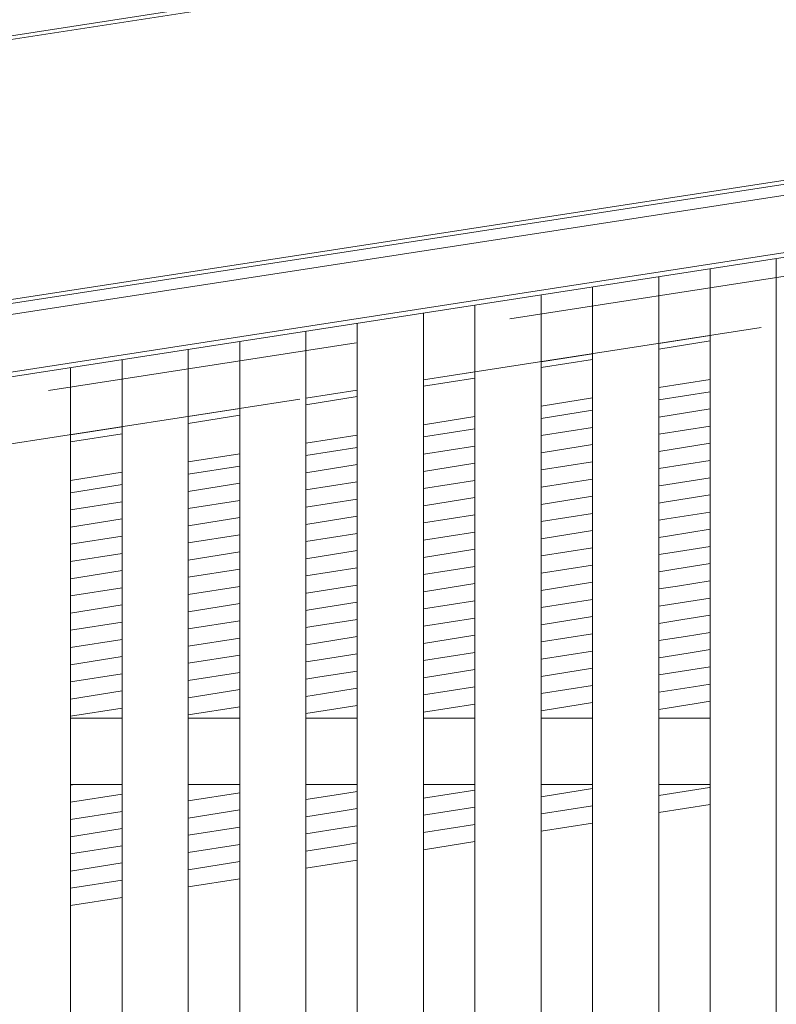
# Model space of a CAD drawing. Header units: millimetres. Extents: x -65 to 293624, y -1905 to 31061.
# Tile 237 of 256: x 120397 to 120912, y 23417 to 24087. Entities that reach past the tile are written whole.
import ezdxf

# ---------------------------------------------------------------- set-up
doc = ezdxf.new("R2010")
doc.units = ezdxf.units.MM
doc.header["$MEASUREMENT"] = 0
doc.linetypes.add('Hidden Line', pattern=[317.5, 211.666667, -105.833333])
for name, color, linetype in [('00 2D joon.AR', 7, 'Continuous'), ('1236 Katuslaed.AR', 7, 'Continuous'), ('1245 Sisehoovi varjestus.AR', 7, 'Continuous'), ('1248 Vihmaveerennid.AR', 7, 'Continuous'), ('1263 Katuse alusserv.AR', 7, 'Continuous')]:
    doc.layers.add(name, color=color, linetype=linetype)

# ---------------------------------------------------------------- blocks, each defined once
blk = doc.blocks.new('Section Element_1428_3', base_point=(20443.11, 12361.43))
at = {"layer": '1248 Vihmaveerennid.AR', "color": 7, "linetype": 'Continuous', "lineweight": 13}
for p, q in [((107565.88, 22097.11), (129095.3, 25418.58)), ((107563.26, 22094.13), (129095.3, 25416)), ((107568.05, 21915.2), (129117.8, 25239.8)), ((107570.49, 21918.29), (129117.53, 25242.47)), ((115501.87, 23131.81), (129118.53, 25232.53)), ((115501.87, 23092.64), (129122.41, 25193.96)), ((115501.87, 23089.49), (129122.72, 25190.86))]:
    blk.add_line(p, q, dxfattribs=at)
blk = doc.blocks.new('Section Element_1675_3', base_point=(20443.11, 12361.43))
at = {"layer": '1245 Sisehoovi varjestus.AR', "color": 7, "linetype": 'Continuous', "lineweight": 13}
for p, q in [((120466.87, 23611.43), (120431.87, 23611.43)), ((120546.87, 23611.43), (120511.87, 23611.43)), ((120626.87, 23611.43), (120591.87, 23611.43)), ((120706.87, 23611.43), (120671.87, 23611.43)), ((120786.87, 23611.43), (120751.87, 23611.43)), ((120866.87, 23611.43), (120831.87, 23611.43)), ((120466.87, 23566.43), (120431.87, 23566.43)), ((120546.87, 23566.43), (120511.87, 23566.43)), ((120626.87, 23566.43), (120591.87, 23566.43)), ((120706.87, 23566.43), (120671.87, 23566.43)), ((120786.87, 23566.43), (120751.87, 23566.43)), ((120866.87, 23566.43), (120831.87, 23566.43))]:
    blk.add_line(p, q, dxfattribs=at)
blk = doc.blocks.new('*X2270', base_point=(20443.11, 12361.43))
at = {"layer": '1263 Katuse alusserv.AR', "color": 7, "linetype": 'Continuous', "lineweight": 13}
for p, q in [((120434.61, 23566.43), (120431.87, 23566)), ((120434.61, 23566.43), (120431.87, 23566)), ((120466.87, 23559.83), (120431.87, 23554.3)), ((120466.87, 23559.83), (120431.87, 23554.3)), ((120466.87, 23548.13), (120431.87, 23542.6)), ((120466.87, 23548.13), (120431.87, 23542.6)), ((120466.87, 23536.43), (120431.87, 23530.9)), ((120466.87, 23536.43), (120431.87, 23530.9)), ((120466.87, 23524.73), (120431.87, 23519.2)), ((120466.87, 23524.73), (120431.87, 23519.2)), ((120466.87, 23513.04), (120431.87, 23507.51)), ((120466.87, 23513.04), (120431.87, 23507.51)), ((120466.87, 23501.34), (120431.87, 23495.81)), ((120466.87, 23501.34), (120431.87, 23495.81))]:
    blk.add_line(p, q, dxfattribs=at)
blk = doc.blocks.new('*X2271', base_point=(20443.11, 12361.43))
at = {"layer": '1263 Katuse alusserv.AR', "color": 7, "linetype": 'Continuous', "lineweight": 13}
for p, q in [((120434.61, 23566.43), (120431.87, 23566)), ((120434.61, 23566.43), (120431.87, 23566)), ((120466.87, 23559.83), (120431.87, 23554.3)), ((120466.87, 23559.83), (120431.87, 23554.3)), ((120466.87, 23548.13), (120431.87, 23542.6)), ((120466.87, 23548.13), (120431.87, 23542.6)), ((120466.87, 23536.43), (120431.87, 23530.9)), ((120466.87, 23536.43), (120431.87, 23530.9)), ((120466.87, 23524.73), (120431.87, 23519.2)), ((120466.87, 23524.73), (120431.87, 23519.2)), ((120466.87, 23513.04), (120431.87, 23507.51)), ((120466.87, 23513.04), (120431.87, 23507.51)), ((120466.87, 23501.34), (120431.87, 23495.81)), ((120466.87, 23501.34), (120431.87, 23495.81))]:
    blk.add_line(p, q, dxfattribs=at)
blk = doc.blocks.new('*X2272', base_point=(20443.11, 12361.43))
at = {"layer": '1263 Katuse alusserv.AR', "color": 7, "linetype": 'Continuous', "lineweight": 13}
for p, q in [((120466.87, 23770.4), (120431.87, 23764.87)), ((120466.87, 23770.4), (120431.87, 23764.87)), ((120466.87, 23758.7), (120431.87, 23753.17)), ((120466.87, 23758.7), (120431.87, 23753.17)), ((120466.87, 23747), (120431.87, 23741.47)), ((120466.87, 23747), (120431.87, 23741.47)), ((120466.87, 23735.3), (120431.87, 23729.77)), ((120466.87, 23735.3), (120431.87, 23729.77)), ((120466.87, 23723.6), (120431.87, 23718.07)), ((120466.87, 23723.6), (120431.87, 23718.07)), ((120466.87, 23711.91), (120431.87, 23706.38)), ((120466.87, 23711.91), (120431.87, 23706.38)), ((120466.87, 23700.21), (120431.87, 23694.68)), ((120466.87, 23700.21), (120431.87, 23694.68)), ((120466.87, 23688.51), (120431.87, 23682.98)), ((120466.87, 23688.51), (120431.87, 23682.98)), ((120466.87, 23676.81), (120431.87, 23671.28)), ((120466.87, 23676.81), (120431.87, 23671.28)), ((120466.87, 23665.11), (120431.87, 23659.58)), ((120466.87, 23665.11), (120431.87, 23659.58)), ((120466.87, 23653.41), (120431.87, 23647.88)), ((120466.87, 23653.41), (120431.87, 23647.88)), ((120466.87, 23641.72), (120431.87, 23636.19)), ((120466.87, 23641.72), (120431.87, 23636.19)), ((120466.87, 23630.02), (120431.87, 23624.49)), ((120466.87, 23630.02), (120431.87, 23624.49)), ((120466.87, 23618.32), (120431.87, 23612.79)), ((120466.87, 23618.32), (120431.87, 23612.79))]:
    blk.add_line(p, q, dxfattribs=at)
blk = doc.blocks.new('*X2273', base_point=(20443.11, 12361.43))
at = {"layer": '1263 Katuse alusserv.AR', "color": 7, "linetype": 'Continuous', "lineweight": 13}
for p, q in [((120466.87, 23770.4), (120431.87, 23764.87)), ((120466.87, 23770.4), (120431.87, 23764.87)), ((120466.87, 23758.7), (120431.87, 23753.17)), ((120466.87, 23758.7), (120431.87, 23753.17)), ((120466.87, 23747), (120431.87, 23741.47)), ((120466.87, 23747), (120431.87, 23741.47)), ((120466.87, 23735.3), (120431.87, 23729.77)), ((120466.87, 23735.3), (120431.87, 23729.77)), ((120466.87, 23723.6), (120431.87, 23718.07)), ((120466.87, 23723.6), (120431.87, 23718.07)), ((120466.87, 23711.91), (120431.87, 23706.38)), ((120466.87, 23711.91), (120431.87, 23706.38)), ((120466.87, 23700.21), (120431.87, 23694.68)), ((120466.87, 23700.21), (120431.87, 23694.68)), ((120466.87, 23688.51), (120431.87, 23682.98)), ((120466.87, 23688.51), (120431.87, 23682.98)), ((120466.87, 23676.81), (120431.87, 23671.28)), ((120466.87, 23676.81), (120431.87, 23671.28)), ((120466.87, 23665.11), (120431.87, 23659.58)), ((120466.87, 23665.11), (120431.87, 23659.58)), ((120466.87, 23653.41), (120431.87, 23647.88)), ((120466.87, 23653.41), (120431.87, 23647.88)), ((120466.87, 23641.72), (120431.87, 23636.19)), ((120466.87, 23641.72), (120431.87, 23636.19)), ((120466.87, 23630.02), (120431.87, 23624.49)), ((120466.87, 23630.02), (120431.87, 23624.49)), ((120466.87, 23618.32), (120431.87, 23612.79)), ((120466.87, 23618.32), (120431.87, 23612.79))]:
    blk.add_line(p, q, dxfattribs=at)
blk = doc.blocks.new('*X2274', base_point=(20443.11, 12361.43))
at = {"layer": '1263 Katuse alusserv.AR', "color": 7, "linetype": 'Continuous', "lineweight": 13}
for p, q in [((120546.87, 23783.04), (120511.87, 23777.51)), ((120546.87, 23783.04), (120511.87, 23777.51)), ((120546.87, 23771.34), (120511.87, 23765.81)), ((120546.87, 23771.34), (120511.87, 23765.81)), ((120546.87, 23759.64), (120511.87, 23754.11)), ((120546.87, 23759.64), (120511.87, 23754.11)), ((120546.87, 23747.94), (120511.87, 23742.41)), ((120546.87, 23747.94), (120511.87, 23742.41)), ((120546.87, 23736.24), (120511.87, 23730.71)), ((120546.87, 23736.24), (120511.87, 23730.71)), ((120546.87, 23724.55), (120511.87, 23719.02)), ((120546.87, 23724.55), (120511.87, 23719.02)), ((120546.87, 23712.85), (120511.87, 23707.32)), ((120546.87, 23712.85), (120511.87, 23707.32)), ((120546.87, 23701.15), (120511.87, 23695.62)), ((120546.87, 23701.15), (120511.87, 23695.62)), ((120546.87, 23689.45), (120511.87, 23683.92)), ((120546.87, 23689.45), (120511.87, 23683.92)), ((120546.87, 23677.75), (120511.87, 23672.22)), ((120546.87, 23677.75), (120511.87, 23672.22)), ((120546.87, 23666.05), (120511.87, 23660.52)), ((120546.87, 23666.05), (120511.87, 23660.52)), ((120546.87, 23654.36), (120511.87, 23648.83)), ((120546.87, 23654.36), (120511.87, 23648.83)), ((120546.87, 23642.66), (120511.87, 23637.13)), ((120546.87, 23642.66), (120511.87, 23637.13)), ((120546.87, 23630.96), (120511.87, 23625.43)), ((120546.87, 23630.96), (120511.87, 23625.43)), ((120546.87, 23619.26), (120511.87, 23613.73)), ((120546.87, 23619.26), (120511.87, 23613.73))]:
    blk.add_line(p, q, dxfattribs=at)
blk = doc.blocks.new('*X2275', base_point=(20443.11, 12361.43))
at = {"layer": '1263 Katuse alusserv.AR', "color": 7, "linetype": 'Continuous', "lineweight": 13}
for p, q in [((120546.87, 23783.04), (120511.87, 23777.51)), ((120546.87, 23783.04), (120511.87, 23777.51)), ((120546.87, 23771.34), (120511.87, 23765.81)), ((120546.87, 23771.34), (120511.87, 23765.81)), ((120546.87, 23759.64), (120511.87, 23754.11)), ((120546.87, 23759.64), (120511.87, 23754.11)), ((120546.87, 23747.94), (120511.87, 23742.41)), ((120546.87, 23747.94), (120511.87, 23742.41)), ((120546.87, 23736.24), (120511.87, 23730.71)), ((120546.87, 23736.24), (120511.87, 23730.71)), ((120546.87, 23724.55), (120511.87, 23719.02)), ((120546.87, 23724.55), (120511.87, 23719.02)), ((120546.87, 23712.85), (120511.87, 23707.32)), ((120546.87, 23712.85), (120511.87, 23707.32)), ((120546.87, 23701.15), (120511.87, 23695.62)), ((120546.87, 23701.15), (120511.87, 23695.62)), ((120546.87, 23689.45), (120511.87, 23683.92)), ((120546.87, 23689.45), (120511.87, 23683.92)), ((120546.87, 23677.75), (120511.87, 23672.22)), ((120546.87, 23677.75), (120511.87, 23672.22)), ((120546.87, 23666.05), (120511.87, 23660.52)), ((120546.87, 23666.05), (120511.87, 23660.52)), ((120546.87, 23654.36), (120511.87, 23648.83)), ((120546.87, 23654.36), (120511.87, 23648.83)), ((120546.87, 23642.66), (120511.87, 23637.13)), ((120546.87, 23642.66), (120511.87, 23637.13)), ((120546.87, 23630.96), (120511.87, 23625.43)), ((120546.87, 23630.96), (120511.87, 23625.43)), ((120546.87, 23619.26), (120511.87, 23613.73)), ((120546.87, 23619.26), (120511.87, 23613.73))]:
    blk.add_line(p, q, dxfattribs=at)
blk = doc.blocks.new('*X2276', base_point=(20443.11, 12361.43))
at = {"layer": '1263 Katuse alusserv.AR', "color": 7, "linetype": 'Continuous', "lineweight": 13}
for p, q in [((120546.87, 23560.77), (120511.87, 23555.24)), ((120546.87, 23560.77), (120511.87, 23555.24)), ((120546.87, 23549.07), (120511.87, 23543.54)), ((120546.87, 23549.07), (120511.87, 23543.54)), ((120546.87, 23537.37), (120511.87, 23531.84)), ((120546.87, 23537.37), (120511.87, 23531.84)), ((120546.87, 23525.68), (120511.87, 23520.15)), ((120546.87, 23525.68), (120511.87, 23520.15)), ((120546.87, 23513.98), (120511.87, 23508.45)), ((120546.87, 23513.98), (120511.87, 23508.45))]:
    blk.add_line(p, q, dxfattribs=at)
blk = doc.blocks.new('*X2277', base_point=(20443.11, 12361.43))
at = {"layer": '1263 Katuse alusserv.AR', "color": 7, "linetype": 'Continuous', "lineweight": 13}
for p, q in [((120546.87, 23560.77), (120511.87, 23555.24)), ((120546.87, 23560.77), (120511.87, 23555.24)), ((120546.87, 23549.07), (120511.87, 23543.54)), ((120546.87, 23549.07), (120511.87, 23543.54)), ((120546.87, 23537.37), (120511.87, 23531.84)), ((120546.87, 23537.37), (120511.87, 23531.84)), ((120546.87, 23525.68), (120511.87, 23520.15)), ((120546.87, 23525.68), (120511.87, 23520.15)), ((120546.87, 23513.98), (120511.87, 23508.45)), ((120546.87, 23513.98), (120511.87, 23508.45))]:
    blk.add_line(p, q, dxfattribs=at)
blk = doc.blocks.new('*X2278', base_point=(20443.11, 12361.43))
at = {"layer": '1263 Katuse alusserv.AR', "color": 7, "linetype": 'Continuous', "lineweight": 13}
for p, q in [((120626.87, 23795.68), (120591.87, 23790.15)), ((120626.87, 23795.68), (120591.87, 23790.15)), ((120626.87, 23783.98), (120591.87, 23778.45)), ((120626.87, 23783.98), (120591.87, 23778.45)), ((120626.87, 23772.28), (120591.87, 23766.75)), ((120626.87, 23772.28), (120591.87, 23766.75)), ((120626.87, 23760.58), (120591.87, 23755.05)), ((120626.87, 23760.58), (120591.87, 23755.05)), ((120626.87, 23748.88), (120591.87, 23743.35)), ((120626.87, 23748.88), (120591.87, 23743.35)), ((120626.87, 23737.19), (120591.87, 23731.66)), ((120626.87, 23737.19), (120591.87, 23731.66)), ((120626.87, 23725.49), (120591.87, 23719.96)), ((120626.87, 23725.49), (120591.87, 23719.96)), ((120626.87, 23713.79), (120591.87, 23708.26)), ((120626.87, 23713.79), (120591.87, 23708.26)), ((120592.35, 23696.64), (120591.87, 23696.56)), ((120592.35, 23696.64), (120591.87, 23696.56)), ((120626.87, 23702.09), (120592.35, 23696.64)), ((120626.87, 23702.09), (120592.35, 23696.64)), ((120626.87, 23690.39), (120594.15, 23685.22)), ((120626.87, 23690.39), (120594.15, 23685.22)), ((120594.15, 23685.22), (120591.87, 23684.86)), ((120594.15, 23685.22), (120591.87, 23684.86)), ((120626.87, 23678.69), (120595.95, 23673.81)), ((120626.87, 23678.69), (120595.95, 23673.81)), ((120595.95, 23673.81), (120591.87, 23673.16)), ((120595.95, 23673.81), (120591.87, 23673.16)), ((120626.87, 23667), (120597.76, 23662.4)), ((120626.87, 23667), (120597.76, 23662.4)), ((120597.76, 23662.4), (120591.87, 23661.47)), ((120597.76, 23662.4), (120591.87, 23661.47)), ((120599.56, 23650.98), (120591.87, 23649.77)), ((120599.56, 23650.98), (120591.87, 23649.77)), ((120626.87, 23655.3), (120599.56, 23650.98)), ((120626.87, 23655.3), (120599.56, 23650.98)), ((120626.87, 23643.6), (120601.36, 23639.57)), ((120626.87, 23643.6), (120601.36, 23639.57)), ((120601.36, 23639.57), (120591.87, 23638.07)), ((120601.36, 23639.57), (120591.87, 23638.07)), ((120626.87, 23631.9), (120603.17, 23628.16)), ((120626.87, 23631.9), (120603.17, 23628.16)), ((120603.17, 23628.16), (120591.87, 23626.37)), ((120603.17, 23628.16), (120591.87, 23626.37)), ((120604.97, 23616.74), (120591.87, 23614.67)), ((120604.97, 23616.74), (120591.87, 23614.67)), ((120626.87, 23620.2), (120604.97, 23616.74)), ((120626.87, 23620.2), (120604.97, 23616.74))]:
    blk.add_line(p, q, dxfattribs=at)
blk = doc.blocks.new('*X2279', base_point=(20443.11, 12361.43))
at = {"layer": '1263 Katuse alusserv.AR', "color": 7, "linetype": 'Continuous', "lineweight": 13}
for p, q in [((120626.87, 23795.68), (120591.87, 23790.15)), ((120626.87, 23795.68), (120591.87, 23790.15)), ((120626.87, 23783.98), (120591.87, 23778.45)), ((120626.87, 23783.98), (120591.87, 23778.45)), ((120626.87, 23772.28), (120591.87, 23766.75)), ((120626.87, 23772.28), (120591.87, 23766.75)), ((120626.87, 23760.58), (120591.87, 23755.05)), ((120626.87, 23760.58), (120591.87, 23755.05)), ((120626.87, 23748.88), (120591.87, 23743.35)), ((120626.87, 23748.88), (120591.87, 23743.35)), ((120626.87, 23737.19), (120591.87, 23731.66)), ((120626.87, 23737.19), (120591.87, 23731.66)), ((120626.87, 23725.49), (120591.87, 23719.96)), ((120626.87, 23725.49), (120591.87, 23719.96)), ((120626.87, 23713.79), (120591.87, 23708.26)), ((120626.87, 23713.79), (120591.87, 23708.26)), ((120592.35, 23696.64), (120591.87, 23696.56)), ((120592.35, 23696.64), (120591.87, 23696.56)), ((120626.87, 23702.09), (120592.35, 23696.64)), ((120626.87, 23702.09), (120592.35, 23696.64)), ((120626.87, 23690.39), (120594.15, 23685.22)), ((120626.87, 23690.39), (120594.15, 23685.22)), ((120594.15, 23685.22), (120591.87, 23684.86)), ((120594.15, 23685.22), (120591.87, 23684.86)), ((120626.87, 23678.69), (120595.95, 23673.81)), ((120626.87, 23678.69), (120595.95, 23673.81)), ((120595.95, 23673.81), (120591.87, 23673.16)), ((120595.95, 23673.81), (120591.87, 23673.16)), ((120626.87, 23667), (120597.76, 23662.4)), ((120626.87, 23667), (120597.76, 23662.4)), ((120597.76, 23662.4), (120591.87, 23661.47)), ((120597.76, 23662.4), (120591.87, 23661.47)), ((120599.56, 23650.98), (120591.87, 23649.77)), ((120599.56, 23650.98), (120591.87, 23649.77)), ((120626.87, 23655.3), (120599.56, 23650.98)), ((120626.87, 23655.3), (120599.56, 23650.98)), ((120626.87, 23643.6), (120601.36, 23639.57)), ((120626.87, 23643.6), (120601.36, 23639.57)), ((120601.36, 23639.57), (120591.87, 23638.07)), ((120601.36, 23639.57), (120591.87, 23638.07)), ((120626.87, 23631.9), (120603.17, 23628.16)), ((120626.87, 23631.9), (120603.17, 23628.16)), ((120603.17, 23628.16), (120591.87, 23626.37)), ((120603.17, 23628.16), (120591.87, 23626.37)), ((120604.97, 23616.74), (120591.87, 23614.67)), ((120604.97, 23616.74), (120591.87, 23614.67)), ((120626.87, 23620.2), (120604.97, 23616.74)), ((120626.87, 23620.2), (120604.97, 23616.74))]:
    blk.add_line(p, q, dxfattribs=at)
blk = doc.blocks.new('*X2280', base_point=(20443.11, 12361.43))
at = {"layer": '1263 Katuse alusserv.AR', "color": 7, "linetype": 'Continuous', "lineweight": 13}
for p, q in [((120613.99, 23559.68), (120591.87, 23556.18)), ((120613.99, 23559.68), (120591.87, 23556.18)), ((120626.87, 23561.71), (120613.99, 23559.68)), ((120626.87, 23561.71), (120613.99, 23559.68)), ((120626.87, 23550.01), (120615.79, 23548.26)), ((120626.87, 23550.01), (120615.79, 23548.26)), ((120615.79, 23548.26), (120591.87, 23544.48)), ((120615.79, 23548.26), (120591.87, 23544.48)), ((120617.59, 23536.85), (120591.87, 23532.79)), ((120617.59, 23536.85), (120591.87, 23532.79)), ((120626.87, 23538.32), (120617.59, 23536.85)), ((120626.87, 23538.32), (120617.59, 23536.85)), ((120619.4, 23525.44), (120591.87, 23521.09)), ((120619.4, 23525.44), (120591.87, 23521.09)), ((120626.87, 23526.62), (120619.4, 23525.44)), ((120626.87, 23526.62), (120619.4, 23525.44))]:
    blk.add_line(p, q, dxfattribs=at)
blk = doc.blocks.new('*X2281', base_point=(20443.11, 12361.43))
at = {"layer": '1263 Katuse alusserv.AR', "color": 7, "linetype": 'Continuous', "lineweight": 13}
for p, q in [((120613.99, 23559.68), (120591.87, 23556.18)), ((120613.99, 23559.68), (120591.87, 23556.18)), ((120626.87, 23561.71), (120613.99, 23559.68)), ((120626.87, 23561.71), (120613.99, 23559.68)), ((120626.87, 23550.01), (120615.79, 23548.26)), ((120626.87, 23550.01), (120615.79, 23548.26)), ((120615.79, 23548.26), (120591.87, 23544.48)), ((120615.79, 23548.26), (120591.87, 23544.48)), ((120617.59, 23536.85), (120591.87, 23532.79)), ((120617.59, 23536.85), (120591.87, 23532.79)), ((120626.87, 23538.32), (120617.59, 23536.85)), ((120626.87, 23538.32), (120617.59, 23536.85)), ((120619.4, 23525.44), (120591.87, 23521.09)), ((120619.4, 23525.44), (120591.87, 23521.09)), ((120626.87, 23526.62), (120619.4, 23525.44)), ((120626.87, 23526.62), (120619.4, 23525.44))]:
    blk.add_line(p, q, dxfattribs=at)
blk = doc.blocks.new('*X2282', base_point=(20443.11, 12361.43))
at = {"layer": '1263 Katuse alusserv.AR', "color": 7, "linetype": 'Continuous', "lineweight": 13}
for p, q in [((120706.87, 23808.32), (120671.87, 23802.79)), ((120706.87, 23808.32), (120671.87, 23802.79)), ((120706.87, 23796.62), (120671.87, 23791.09)), ((120706.87, 23796.62), (120671.87, 23791.09)), ((120706.87, 23784.92), (120671.87, 23779.39)), ((120706.87, 23784.92), (120671.87, 23779.39)), ((120706.87, 23773.22), (120671.87, 23767.69)), ((120706.87, 23773.22), (120671.87, 23767.69)), ((120706.87, 23761.52), (120671.87, 23755.99)), ((120706.87, 23761.52), (120671.87, 23755.99)), ((120706.87, 23749.83), (120671.87, 23744.3)), ((120706.87, 23749.83), (120671.87, 23744.3)), ((120706.87, 23738.13), (120671.87, 23732.6)), ((120706.87, 23738.13), (120671.87, 23732.6)), ((120706.87, 23726.43), (120671.87, 23720.9)), ((120706.87, 23726.43), (120671.87, 23720.9)), ((120706.87, 23714.73), (120671.87, 23709.2)), ((120706.87, 23714.73), (120671.87, 23709.2)), ((120706.87, 23703.03), (120671.87, 23697.5)), ((120706.87, 23703.03), (120671.87, 23697.5)), ((120706.87, 23691.34), (120671.87, 23685.81)), ((120706.87, 23691.34), (120671.87, 23685.81)), ((120706.87, 23679.64), (120671.87, 23674.11)), ((120706.87, 23679.64), (120671.87, 23674.11)), ((120706.87, 23667.94), (120671.87, 23662.41)), ((120706.87, 23667.94), (120671.87, 23662.41)), ((120706.87, 23656.24), (120671.87, 23650.71)), ((120706.87, 23656.24), (120671.87, 23650.71)), ((120706.87, 23644.54), (120671.87, 23639.01)), ((120706.87, 23644.54), (120671.87, 23639.01)), ((120706.87, 23632.84), (120671.87, 23627.31)), ((120706.87, 23632.84), (120671.87, 23627.31)), ((120706.87, 23621.15), (120671.87, 23615.62)), ((120706.87, 23621.15), (120671.87, 23615.62))]:
    blk.add_line(p, q, dxfattribs=at)
blk = doc.blocks.new('*X2283', base_point=(20443.11, 12361.43))
at = {"layer": '1263 Katuse alusserv.AR', "color": 7, "linetype": 'Continuous', "lineweight": 13}
for p, q in [((120706.87, 23808.32), (120671.87, 23802.79)), ((120706.87, 23808.32), (120671.87, 23802.79)), ((120706.87, 23796.62), (120671.87, 23791.09)), ((120706.87, 23796.62), (120671.87, 23791.09)), ((120706.87, 23784.92), (120671.87, 23779.39)), ((120706.87, 23784.92), (120671.87, 23779.39)), ((120706.87, 23773.22), (120671.87, 23767.69)), ((120706.87, 23773.22), (120671.87, 23767.69)), ((120706.87, 23761.52), (120671.87, 23755.99)), ((120706.87, 23761.52), (120671.87, 23755.99)), ((120706.87, 23749.83), (120671.87, 23744.3)), ((120706.87, 23749.83), (120671.87, 23744.3)), ((120706.87, 23738.13), (120671.87, 23732.6)), ((120706.87, 23738.13), (120671.87, 23732.6)), ((120706.87, 23726.43), (120671.87, 23720.9)), ((120706.87, 23726.43), (120671.87, 23720.9)), ((120706.87, 23714.73), (120671.87, 23709.2)), ((120706.87, 23714.73), (120671.87, 23709.2)), ((120706.87, 23703.03), (120671.87, 23697.5)), ((120706.87, 23703.03), (120671.87, 23697.5)), ((120706.87, 23691.34), (120671.87, 23685.81)), ((120706.87, 23691.34), (120671.87, 23685.81)), ((120706.87, 23679.64), (120671.87, 23674.11)), ((120706.87, 23679.64), (120671.87, 23674.11)), ((120706.87, 23667.94), (120671.87, 23662.41)), ((120706.87, 23667.94), (120671.87, 23662.41)), ((120706.87, 23656.24), (120671.87, 23650.71)), ((120706.87, 23656.24), (120671.87, 23650.71)), ((120706.87, 23644.54), (120671.87, 23639.01)), ((120706.87, 23644.54), (120671.87, 23639.01)), ((120706.87, 23632.84), (120671.87, 23627.31)), ((120706.87, 23632.84), (120671.87, 23627.31)), ((120706.87, 23621.15), (120671.87, 23615.62)), ((120706.87, 23621.15), (120671.87, 23615.62))]:
    blk.add_line(p, q, dxfattribs=at)
blk = doc.blocks.new('*X2284', base_point=(20443.11, 12361.43))
at = {"layer": '1263 Katuse alusserv.AR', "color": 7, "linetype": 'Continuous', "lineweight": 13}
for p, q in [((120706.87, 23562.65), (120671.87, 23557.12)), ((120706.87, 23562.65), (120671.87, 23557.12)), ((120706.87, 23550.96), (120671.87, 23545.43)), ((120706.87, 23550.96), (120671.87, 23545.43)), ((120706.87, 23539.26), (120671.87, 23533.73)), ((120706.87, 23539.26), (120671.87, 23533.73))]:
    blk.add_line(p, q, dxfattribs=at)
blk = doc.blocks.new('*X2285', base_point=(20443.11, 12361.43))
at = {"layer": '1263 Katuse alusserv.AR', "color": 7, "linetype": 'Continuous', "lineweight": 13}
for p, q in [((120706.87, 23562.65), (120671.87, 23557.12)), ((120706.87, 23562.65), (120671.87, 23557.12)), ((120706.87, 23550.96), (120671.87, 23545.43)), ((120706.87, 23550.96), (120671.87, 23545.43)), ((120706.87, 23539.26), (120671.87, 23533.73)), ((120706.87, 23539.26), (120671.87, 23533.73))]:
    blk.add_line(p, q, dxfattribs=at)
blk = doc.blocks.new('*X2286', base_point=(20443.11, 12361.43))
at = {"layer": '1263 Katuse alusserv.AR', "color": 7, "linetype": 'Continuous', "lineweight": 13}
for p, q in [((120786.87, 23820.96), (120751.87, 23815.43)), ((120786.87, 23820.96), (120751.87, 23815.43)), ((120786.87, 23809.26), (120751.87, 23803.73)), ((120786.87, 23809.26), (120751.87, 23803.73)), ((120786.87, 23797.56), (120751.87, 23792.03)), ((120786.87, 23797.56), (120751.87, 23792.03)), ((120786.87, 23785.86), (120751.87, 23780.33)), ((120786.87, 23785.86), (120751.87, 23780.33)), ((120786.87, 23774.17), (120751.87, 23768.64)), ((120786.87, 23774.17), (120751.87, 23768.64)), ((120786.87, 23762.47), (120751.87, 23756.94)), ((120786.87, 23762.47), (120751.87, 23756.94)), ((120786.87, 23750.77), (120751.87, 23745.24)), ((120786.87, 23750.77), (120751.87, 23745.24)), ((120786.87, 23739.07), (120751.87, 23733.54)), ((120786.87, 23739.07), (120751.87, 23733.54)), ((120786.87, 23727.37), (120751.87, 23721.84)), ((120786.87, 23727.37), (120751.87, 23721.84)), ((120786.87, 23715.67), (120751.87, 23710.14)), ((120786.87, 23715.67), (120751.87, 23710.14)), ((120786.87, 23703.98), (120751.87, 23698.45)), ((120786.87, 23703.98), (120751.87, 23698.45)), ((120786.87, 23692.28), (120751.87, 23686.75)), ((120786.87, 23692.28), (120751.87, 23686.75)), ((120786.87, 23680.58), (120751.87, 23675.05)), ((120786.87, 23680.58), (120751.87, 23675.05)), ((120786.87, 23668.88), (120751.87, 23663.35)), ((120786.87, 23668.88), (120751.87, 23663.35)), ((120786.87, 23657.18), (120751.87, 23651.65)), ((120786.87, 23657.18), (120751.87, 23651.65)), ((120786.87, 23645.48), (120751.87, 23639.95)), ((120786.87, 23645.48), (120751.87, 23639.95)), ((120786.87, 23633.79), (120751.87, 23628.26)), ((120786.87, 23633.79), (120751.87, 23628.26)), ((120786.87, 23622.09), (120751.87, 23616.56)), ((120786.87, 23622.09), (120751.87, 23616.56))]:
    blk.add_line(p, q, dxfattribs=at)
blk = doc.blocks.new('*X2287', base_point=(20443.11, 12361.43))
at = {"layer": '1263 Katuse alusserv.AR', "color": 7, "linetype": 'Continuous', "lineweight": 13}
for p, q in [((120786.87, 23820.96), (120751.87, 23815.43)), ((120786.87, 23820.96), (120751.87, 23815.43)), ((120786.87, 23809.26), (120751.87, 23803.73)), ((120786.87, 23809.26), (120751.87, 23803.73)), ((120786.87, 23797.56), (120751.87, 23792.03)), ((120786.87, 23797.56), (120751.87, 23792.03)), ((120786.87, 23785.86), (120751.87, 23780.33)), ((120786.87, 23785.86), (120751.87, 23780.33)), ((120786.87, 23774.17), (120751.87, 23768.64)), ((120786.87, 23774.17), (120751.87, 23768.64)), ((120786.87, 23762.47), (120751.87, 23756.94)), ((120786.87, 23762.47), (120751.87, 23756.94)), ((120786.87, 23750.77), (120751.87, 23745.24)), ((120786.87, 23750.77), (120751.87, 23745.24)), ((120786.87, 23739.07), (120751.87, 23733.54)), ((120786.87, 23739.07), (120751.87, 23733.54)), ((120786.87, 23727.37), (120751.87, 23721.84)), ((120786.87, 23727.37), (120751.87, 23721.84)), ((120786.87, 23715.67), (120751.87, 23710.14)), ((120786.87, 23715.67), (120751.87, 23710.14)), ((120786.87, 23703.98), (120751.87, 23698.45)), ((120786.87, 23703.98), (120751.87, 23698.45)), ((120786.87, 23692.28), (120751.87, 23686.75)), ((120786.87, 23692.28), (120751.87, 23686.75)), ((120786.87, 23680.58), (120751.87, 23675.05)), ((120786.87, 23680.58), (120751.87, 23675.05)), ((120786.87, 23668.88), (120751.87, 23663.35)), ((120786.87, 23668.88), (120751.87, 23663.35)), ((120786.87, 23657.18), (120751.87, 23651.65)), ((120786.87, 23657.18), (120751.87, 23651.65)), ((120786.87, 23645.48), (120751.87, 23639.95)), ((120786.87, 23645.48), (120751.87, 23639.95)), ((120786.87, 23633.79), (120751.87, 23628.26)), ((120786.87, 23633.79), (120751.87, 23628.26)), ((120786.87, 23622.09), (120751.87, 23616.56)), ((120786.87, 23622.09), (120751.87, 23616.56))]:
    blk.add_line(p, q, dxfattribs=at)
blk = doc.blocks.new('*X2288', base_point=(20443.11, 12361.43))
at = {"layer": '1263 Katuse alusserv.AR', "color": 7, "linetype": 'Continuous', "lineweight": 13}
for p, q in [((120786.87, 23563.6), (120751.87, 23558.07)), ((120786.87, 23563.6), (120751.87, 23558.07)), ((120786.87, 23551.9), (120751.87, 23546.37)), ((120786.87, 23551.9), (120751.87, 23546.37))]:
    blk.add_line(p, q, dxfattribs=at)
blk = doc.blocks.new('*X2289', base_point=(20443.11, 12361.43))
at = {"layer": '1263 Katuse alusserv.AR', "color": 7, "linetype": 'Continuous', "lineweight": 13}
for p, q in [((120786.87, 23563.6), (120751.87, 23558.07)), ((120786.87, 23563.6), (120751.87, 23558.07)), ((120786.87, 23551.9), (120751.87, 23546.37)), ((120786.87, 23551.9), (120751.87, 23546.37))]:
    blk.add_line(p, q, dxfattribs=at)
blk = doc.blocks.new('*X2290', base_point=(20443.11, 12361.43))
at = {"layer": '1263 Katuse alusserv.AR', "color": 7, "linetype": 'Continuous', "lineweight": 13}
for p, q in [((120866.87, 23833.6), (120831.87, 23828.07)), ((120866.87, 23833.6), (120831.87, 23828.07)), ((120866.87, 23821.9), (120831.87, 23816.37)), ((120866.87, 23821.9), (120831.87, 23816.37)), ((120866.87, 23810.2), (120831.87, 23804.67)), ((120866.87, 23810.2), (120831.87, 23804.67)), ((120866.87, 23798.5), (120831.87, 23792.97)), ((120866.87, 23798.5), (120831.87, 23792.97)), ((120866.87, 23786.81), (120832.07, 23781.31)), ((120866.87, 23786.81), (120832.07, 23781.31)), ((120832.07, 23781.31), (120831.87, 23781.28)), ((120832.07, 23781.31), (120831.87, 23781.28)), ((120833.87, 23769.89), (120831.87, 23769.58)), ((120833.87, 23769.89), (120831.87, 23769.58)), ((120866.87, 23775.11), (120833.87, 23769.89)), ((120866.87, 23775.11), (120833.87, 23769.89)), ((120866.87, 23763.41), (120835.68, 23758.48)), ((120866.87, 23763.41), (120835.68, 23758.48)), ((120835.68, 23758.48), (120831.87, 23757.88)), ((120835.68, 23758.48), (120831.87, 23757.88)), ((120866.87, 23751.71), (120837.48, 23747.07)), ((120866.87, 23751.71), (120837.48, 23747.07)), ((120837.48, 23747.07), (120831.87, 23746.18)), ((120837.48, 23747.07), (120831.87, 23746.18)), ((120866.87, 23740.01), (120839.28, 23735.65)), ((120866.87, 23740.01), (120839.28, 23735.65)), ((120839.28, 23735.65), (120831.87, 23734.48)), ((120839.28, 23735.65), (120831.87, 23734.48)), ((120841.09, 23724.24), (120831.87, 23722.78)), ((120841.09, 23724.24), (120831.87, 23722.78)), ((120866.87, 23728.31), (120841.09, 23724.24)), ((120866.87, 23728.31), (120841.09, 23724.24)), ((120866.87, 23716.62), (120842.89, 23712.83)), ((120866.87, 23716.62), (120842.89, 23712.83)), ((120842.89, 23712.83), (120831.87, 23711.09)), ((120842.89, 23712.83), (120831.87, 23711.09)), ((120866.87, 23704.92), (120844.69, 23701.41)), ((120866.87, 23704.92), (120844.69, 23701.41)), ((120844.69, 23701.41), (120831.87, 23699.39)), ((120844.69, 23701.41), (120831.87, 23699.39)), ((120846.5, 23690), (120831.87, 23687.69)), ((120846.5, 23690), (120831.87, 23687.69)), ((120866.87, 23693.22), (120846.5, 23690)), ((120866.87, 23693.22), (120846.5, 23690)), ((120848.3, 23678.59), (120831.87, 23675.99)), ((120848.3, 23678.59), (120831.87, 23675.99)), ((120866.87, 23681.52), (120848.3, 23678.59)), ((120866.87, 23681.52), (120848.3, 23678.59)), ((120866.87, 23669.82), (120850.1, 23667.17)), ((120866.87, 23669.82), (120850.1, 23667.17)), ((120850.1, 23667.17), (120831.87, 23664.29)), ((120850.1, 23667.17), (120831.87, 23664.29)), ((120851.91, 23655.76), (120831.87, 23652.59)), ((120851.91, 23655.76), (120831.87, 23652.59)), ((120866.87, 23658.12), (120851.91, 23655.76)), ((120866.87, 23658.12), (120851.91, 23655.76)), ((120853.71, 23644.35), (120831.87, 23640.9)), ((120853.71, 23644.35), (120831.87, 23640.9)), ((120866.87, 23646.43), (120853.71, 23644.35)), ((120866.87, 23646.43), (120853.71, 23644.35)), ((120855.51, 23632.93), (120831.87, 23629.2)), ((120855.51, 23632.93), (120831.87, 23629.2)), ((120866.87, 23634.73), (120855.51, 23632.93)), ((120866.87, 23634.73), (120855.51, 23632.93)), ((120866.87, 23623.03), (120857.32, 23621.52)), ((120866.87, 23623.03), (120857.32, 23621.52)), ((120857.32, 23621.52), (120831.87, 23617.5)), ((120857.32, 23621.52), (120831.87, 23617.5))]:
    blk.add_line(p, q, dxfattribs=at)
blk = doc.blocks.new('*X2291', base_point=(20443.11, 12361.43))
at = {"layer": '1263 Katuse alusserv.AR', "color": 7, "linetype": 'Continuous', "lineweight": 13}
for p, q in [((120866.87, 23833.6), (120831.87, 23828.07)), ((120866.87, 23833.6), (120831.87, 23828.07)), ((120866.87, 23821.9), (120831.87, 23816.37)), ((120866.87, 23821.9), (120831.87, 23816.37)), ((120866.87, 23810.2), (120831.87, 23804.67)), ((120866.87, 23810.2), (120831.87, 23804.67)), ((120866.87, 23798.5), (120831.87, 23792.97)), ((120866.87, 23798.5), (120831.87, 23792.97)), ((120866.87, 23786.81), (120832.07, 23781.31)), ((120866.87, 23786.81), (120832.07, 23781.31)), ((120832.07, 23781.31), (120831.87, 23781.28)), ((120832.07, 23781.31), (120831.87, 23781.28)), ((120833.87, 23769.89), (120831.87, 23769.58)), ((120833.87, 23769.89), (120831.87, 23769.58)), ((120866.87, 23775.11), (120833.87, 23769.89)), ((120866.87, 23775.11), (120833.87, 23769.89)), ((120866.87, 23763.41), (120835.68, 23758.48)), ((120866.87, 23763.41), (120835.68, 23758.48)), ((120835.68, 23758.48), (120831.87, 23757.88)), ((120835.68, 23758.48), (120831.87, 23757.88)), ((120866.87, 23751.71), (120837.48, 23747.07)), ((120866.87, 23751.71), (120837.48, 23747.07)), ((120837.48, 23747.07), (120831.87, 23746.18)), ((120837.48, 23747.07), (120831.87, 23746.18)), ((120866.87, 23740.01), (120839.28, 23735.65)), ((120866.87, 23740.01), (120839.28, 23735.65)), ((120839.28, 23735.65), (120831.87, 23734.48)), ((120839.28, 23735.65), (120831.87, 23734.48)), ((120841.09, 23724.24), (120831.87, 23722.78)), ((120841.09, 23724.24), (120831.87, 23722.78)), ((120866.87, 23728.31), (120841.09, 23724.24)), ((120866.87, 23728.31), (120841.09, 23724.24)), ((120866.87, 23716.62), (120842.89, 23712.83)), ((120866.87, 23716.62), (120842.89, 23712.83)), ((120842.89, 23712.83), (120831.87, 23711.09)), ((120842.89, 23712.83), (120831.87, 23711.09)), ((120866.87, 23704.92), (120844.69, 23701.41)), ((120866.87, 23704.92), (120844.69, 23701.41)), ((120844.69, 23701.41), (120831.87, 23699.39)), ((120844.69, 23701.41), (120831.87, 23699.39)), ((120846.5, 23690), (120831.87, 23687.69)), ((120846.5, 23690), (120831.87, 23687.69)), ((120866.87, 23693.22), (120846.5, 23690)), ((120866.87, 23693.22), (120846.5, 23690)), ((120848.3, 23678.59), (120831.87, 23675.99)), ((120848.3, 23678.59), (120831.87, 23675.99)), ((120866.87, 23681.52), (120848.3, 23678.59)), ((120866.87, 23681.52), (120848.3, 23678.59)), ((120866.87, 23669.82), (120850.1, 23667.17)), ((120866.87, 23669.82), (120850.1, 23667.17)), ((120850.1, 23667.17), (120831.87, 23664.29)), ((120850.1, 23667.17), (120831.87, 23664.29)), ((120851.91, 23655.76), (120831.87, 23652.59)), ((120851.91, 23655.76), (120831.87, 23652.59)), ((120866.87, 23658.12), (120851.91, 23655.76)), ((120866.87, 23658.12), (120851.91, 23655.76)), ((120853.71, 23644.35), (120831.87, 23640.9)), ((120853.71, 23644.35), (120831.87, 23640.9)), ((120866.87, 23646.43), (120853.71, 23644.35)), ((120866.87, 23646.43), (120853.71, 23644.35)), ((120855.51, 23632.93), (120831.87, 23629.2)), ((120855.51, 23632.93), (120831.87, 23629.2)), ((120866.87, 23634.73), (120855.51, 23632.93)), ((120866.87, 23634.73), (120855.51, 23632.93)), ((120866.87, 23623.03), (120857.32, 23621.52)), ((120866.87, 23623.03), (120857.32, 23621.52)), ((120857.32, 23621.52), (120831.87, 23617.5)), ((120857.32, 23621.52), (120831.87, 23617.5))]:
    blk.add_line(p, q, dxfattribs=at)
blk = doc.blocks.new('*X2292', base_point=(20443.11, 12361.43))
at = {"layer": '1263 Katuse alusserv.AR', "color": 7, "linetype": 'Continuous', "lineweight": 13}
for p, q in [((120866.33, 23564.45), (120831.87, 23559.01)), ((120866.33, 23564.45), (120831.87, 23559.01)), ((120866.87, 23564.54), (120866.33, 23564.45)), ((120866.87, 23564.54), (120866.33, 23564.45))]:
    blk.add_line(p, q, dxfattribs=at)
blk = doc.blocks.new('*X2293', base_point=(20443.11, 12361.43))
at = {"layer": '1263 Katuse alusserv.AR', "color": 7, "linetype": 'Continuous', "lineweight": 13}
for p, q in [((120866.33, 23564.45), (120831.87, 23559.01)), ((120866.33, 23564.45), (120831.87, 23559.01)), ((120866.87, 23564.54), (120866.33, 23564.45)), ((120866.87, 23564.54), (120866.33, 23564.45))]:
    blk.add_line(p, q, dxfattribs=at)
blk = doc.blocks.new('Section Element_1680_3', base_point=(20443.11, 12361.43))
at = {"layer": '1263 Katuse alusserv.AR', "color": 7, "linetype": 'Continuous', "lineweight": 13}
for p, q in [((120831.87, 23547.31), (120866.87, 23552.84)), ((120751.87, 23534.67), (120786.87, 23540.2)), ((120671.87, 23522.03), (120706.87, 23527.56)), ((120591.87, 23509.39), (120626.87, 23514.92)), ((120511.87, 23496.75), (120546.87, 23502.28)), ((120431.87, 23484.11), (120466.87, 23489.64))]:
    blk.add_line(p, q, dxfattribs=at)
at = {"layer": '1263 Katuse alusserv.AR', "lineweight": 0}
for name in ['*X2290', '*X2291', '*X2286', '*X2287', '*X2282', '*X2283', '*X2278', '*X2279', '*X2274', '*X2275', '*X2272', '*X2273', '*X2270', '*X2271', '*X2284', '*X2285', '*X2288', '*X2289', '*X2292', '*X2293', '*X2276', '*X2277', '*X2280', '*X2281']:
    blk.add_blockref(name, (20443.11, 12361.43), dxfattribs=at)
blk = doc.blocks.new('Section Element_1941_3', base_point=(20443.11, 12361.43))
at = {"layer": '1245 Sisehoovi varjestus.AR', "color": 7, "linetype": 'Continuous', "lineweight": 13}
for p, q in [((120866.87, 23868.15), (120831.87, 23862.62)), ((120786.87, 23855.51), (120751.87, 23849.98)), ((120706.87, 23842.87), (120671.87, 23837.34)), ((120866.87, 23841.95), (120831.87, 23836.42)), ((120626.87, 23830.23), (120591.87, 23824.7)), ((120786.87, 23829.31), (120751.87, 23823.78)), ((120546.87, 23817.59), (120511.87, 23812.06)), ((120706.87, 23816.67), (120671.87, 23811.14)), ((120466.87, 23804.95), (120431.87, 23799.42)), ((120626.87, 23804.03), (120591.87, 23798.5)), ((120546.87, 23791.39), (120511.87, 23785.86)), ((120466.87, 23778.75), (120431.87, 23773.22))]:
    blk.add_line(p, q, dxfattribs=at)
blk = doc.blocks.new('Section Element_3000_3', base_point=(20443.11, 12361.43))
at = {"layer": '1236 Katuslaed.AR', "color": 7, "linetype": 'Continuous', "lineweight": 13}
for p, q in [((120866.87, 23871.86), (120831.87, 23866.42)), ((120786.87, 23859.44), (120751.87, 23854)), ((120706.87, 23847.02), (120671.87, 23841.58)), ((120626.87, 23834.6), (120591.87, 23829.16)), ((120546.87, 23822.18), (120511.87, 23816.75)), ((120466.87, 23809.76), (120431.87, 23804.33))]:
    blk.add_line(p, q, dxfattribs=at)
blk = doc.blocks.new('Section Element_3063_3', base_point=(20443.11, 12361.43))
at = {"layer": '1245 Sisehoovi varjestus.AR', "color": 7, "linetype": 'Continuous', "lineweight": 13}
blk.add_line((120431.87, 23166.43), (120431.87, 23850.07), dxfattribs=at)
blk = doc.blocks.new('Section Element_3064_3', base_point=(20443.11, 12361.43))
at = {"layer": '1245 Sisehoovi varjestus.AR', "color": 7, "linetype": 'Continuous', "lineweight": 13}
for p, q in [((120511.87, 23166.43), (120511.87, 23862.41)), ((120466.87, 23166.43), (120466.87, 23855.47))]:
    blk.add_line(p, q, dxfattribs=at)
blk = doc.blocks.new('Section Element_3065_3', base_point=(20443.11, 12361.43))
at = {"layer": '1245 Sisehoovi varjestus.AR', "color": 7, "linetype": 'Continuous', "lineweight": 13}
for p, q in [((120591.87, 23166.43), (120591.87, 23874.76)), ((120546.87, 23166.43), (120546.87, 23867.81))]:
    blk.add_line(p, q, dxfattribs=at)
blk = doc.blocks.new('Section Element_3066_3', base_point=(20443.11, 12361.43))
at = {"layer": '1245 Sisehoovi varjestus.AR', "color": 7, "linetype": 'Continuous', "lineweight": 13}
for p, q in [((120671.87, 23166.43), (120671.87, 23887.1)), ((120626.87, 23166.43), (120626.87, 23880.16))]:
    blk.add_line(p, q, dxfattribs=at)
blk = doc.blocks.new('Section Element_3067_3', base_point=(20443.11, 12361.43))
at = {"layer": '1245 Sisehoovi varjestus.AR', "color": 7, "linetype": 'Continuous', "lineweight": 13}
for p, q in [((120751.87, 23166.43), (120751.87, 23899.44)), ((120706.87, 23166.43), (120706.87, 23892.5))]:
    blk.add_line(p, q, dxfattribs=at)
blk = doc.blocks.new('Section Element_3068_3', base_point=(20443.11, 12361.43))
at = {"layer": '1245 Sisehoovi varjestus.AR', "color": 7, "linetype": 'Continuous', "lineweight": 13}
for p, q in [((120831.87, 23166.43), (120831.87, 23911.78)), ((120786.87, 23166.43), (120786.87, 23904.84))]:
    blk.add_line(p, q, dxfattribs=at)
blk = doc.blocks.new('Section Element_3069_3', base_point=(20443.11, 12361.43))
at = {"layer": '1245 Sisehoovi varjestus.AR', "color": 7, "linetype": 'Continuous', "lineweight": 13}
for p, q in [((120911.87, 23166.43), (120911.87, 23924.12)), ((120866.87, 23166.43), (120866.87, 23917.18))]:
    blk.add_line(p, q, dxfattribs=at)

msp = doc.modelspace()

# ---------------------------------------------------------------- linework, layer by layer
at = {"layer": '00 2D joon.AR', "color": 41, "linetype": 'Hidden Line', "lineweight": 13, "true_color": 0xffeda8, "flags": 128}
msp.add_lwpolyline([(107541.94, 21835.68), (107546.85, 21804.06), (129116.9, 25152.59), (129111.99, 25184.21)], close=True, dxfattribs=at)

# ---------------------------------------------------------------- block references
at = {"layer": '1236 Katuslaed.AR', "lineweight": 0}
msp.add_blockref('Section Element_3000_3', (20443.11, 12361.43), dxfattribs=at)
at = {"layer": '1245 Sisehoovi varjestus.AR', "lineweight": 0}
for name in ['Section Element_1941_3', 'Section Element_3069_3', 'Section Element_3068_3', 'Section Element_3067_3', 'Section Element_3066_3', 'Section Element_3065_3', 'Section Element_3064_3', 'Section Element_3063_3', 'Section Element_1675_3']:
    msp.add_blockref(name, (20443.11, 12361.43), dxfattribs=at)
at = {"layer": '1248 Vihmaveerennid.AR', "lineweight": 0}
msp.add_blockref('Section Element_1428_3', (20443.11, 12361.43), dxfattribs=at)
at = {"layer": '1263 Katuse alusserv.AR', "lineweight": 0}
msp.add_blockref('Section Element_1680_3', (20443.11, 12361.43), dxfattribs=at)

doc.saveas('drawing.dxf')
